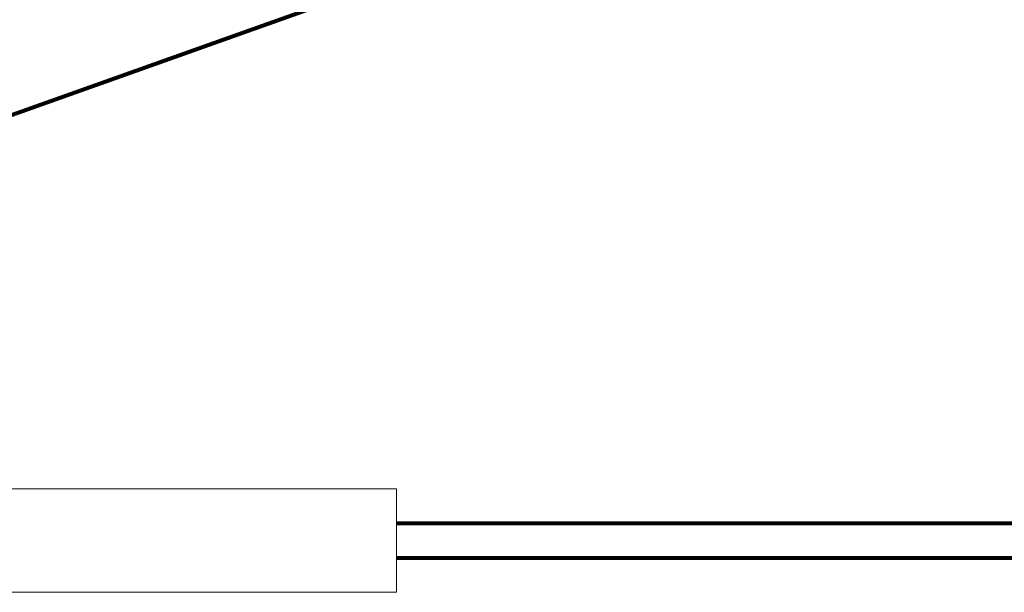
# Model space of a CAD drawing. Header units: millimetres. Extents: x -90830 to 24172, y -102460 to 73669.
# Tile 177 of 198: x 3714 to 6569, y 55185 to 56845. Entities that reach past the tile are written whole.
import ezdxf

# ---------------------------------------------------------------- set-up
doc = ezdxf.new("R2010")
doc.units = ezdxf.units.MM
doc.layers.add('Algemeen01', color=253, linetype='Continuous', lineweight=80)
doc.layers.add('Standard', color=253, linetype='Continuous', lineweight=9)

msp = doc.modelspace()

# ---------------------------------------------------------------- linework, layer by layer
at = {"layer": 'Algemeen01'}
for p, q in [((646.5, 55484.8), (13616.5, 60104.8)), ((4806.5, 55384.8), (10806.5, 55384.8)), ((4806.5, 55284.8), (10806.5, 55284.8))]:
    msp.add_line(p, q, dxfattribs=at)
at = {"layer": 'Standard'}
for p, q in [((4806.5, 55484.8), (646.5, 55484.8)), ((4806.5, 55184.8), (4806.5, 55484.8)), ((646.5, 55184.8), (4806.5, 55184.8))]:
    msp.add_line(p, q, dxfattribs=at)

doc.saveas('drawing.dxf')
